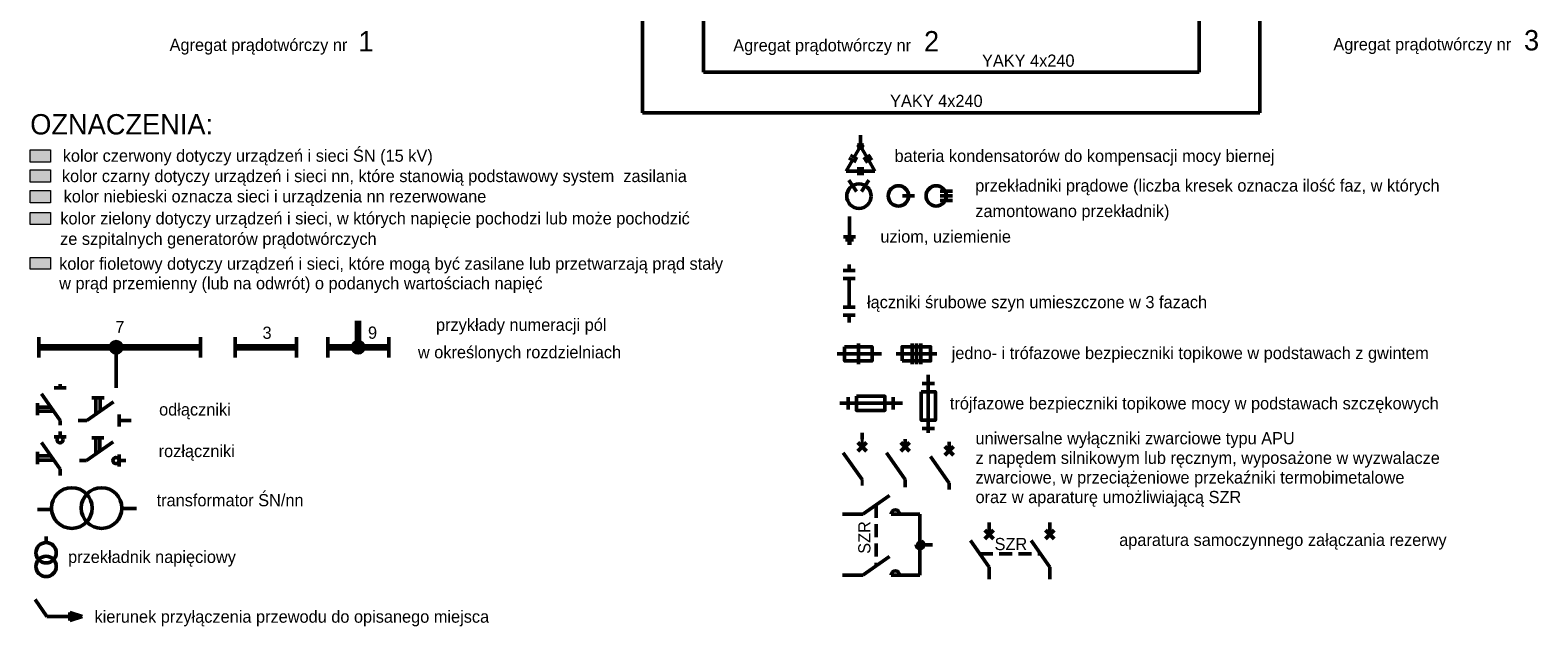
# Model space of a CAD drawing. Header units: millimetres. Extents: x 6 to 795, y 24 to 834.
# Tile 1 of 6: x 13 to 383, y 24 to 170. Entities that reach past the tile are written whole.
import ezdxf
from ezdxf.enums import TextEntityAlignment as Align

# ---------------------------------------------------------------- set-up
doc = ezdxf.new("R2010")
doc.units = ezdxf.units.MM
doc.linetypes.add('DASHED2', pattern=[9.525, 6.35, -3.175])
for name, color, linetype in [('Napisy agreg', 104, 'Continuous'), ('Napisy nn N', 7, 'Continuous'), ('Napisy ogólne', 7, 'Continuous'), ('Sieć nn agreg', 104, 'Continuous')]:
    doc.layers.add(name, color=color, linetype=linetype)

msp = doc.modelspace()

# ---------------------------------------------------------------- hatches: boundary and pattern name
at = {"layer": 'Napisy nn N', "linetype": 'Continuous', "lineweight": 50, "ltscale": 0.5}
h = msp.add_hatch(color=7, dxfattribs=at)
edge = h.paths.add_edge_path()
edge.add_arc((216.82, 141.78), 0.506, 0, 360)
at = {"layer": 'Napisy nn N', "linetype": 'Continuous', "lineweight": 0, "ltscale": 0.5}
for color, points in [(1, [(12.7, 140.83), (17.7, 140.83), (17.7, 137.83), (12.7, 137.83)]), (256, [(12.68, 135.92), (17.68, 135.92), (17.68, 132.92), (12.68, 132.92)]), (5, [(12.69, 130.86), (17.69, 130.86), (17.69, 127.86), (12.69, 127.86)]), (104, [(12.68, 125.46), (17.69, 125.46), (17.69, 122.54), (12.68, 122.54)]), (6, [(12.68, 114.4), (17.69, 114.4), (17.69, 111.48), (12.68, 111.48)])]:
    msp.add_hatch(color=color, dxfattribs=at).paths.add_polyline_path(points)
at = {"layer": 'Napisy nn N', "linetype": 'Continuous', "lineweight": 50, "ltscale": 0.35}
h = msp.add_hatch(color=1, dxfattribs=at)
edge = h.paths.add_edge_path()
edge.add_arc((33.83, 92.31), 1.4, 0, 360)
h = msp.add_hatch(color=5, dxfattribs=at)
edge = h.paths.add_edge_path()
edge.add_arc((93.32, 92.31), 1.4, 0, 360)
at = {"layer": 'Napisy nn N', "linetype": 'DASHED2', "lineweight": 40, "ltscale": 0.5}
h = msp.add_hatch(color=5, dxfattribs=at)
edge = h.paths.add_edge_path()
edge.add_arc((231.44, 43.75), 1.01, 0, 360)
at = {"layer": 'Napisy nn N', "linetype": 'Continuous', "lineweight": 50, "ltscale": 0.35}
msp.add_hatch(color=5, dxfattribs=at).paths.add_polyline_path([(22.42, 27.13), (25.44, 26.13), (22.42, 25.13)])

# ---------------------------------------------------------------- linework, layer by layer
at = {"layer": 'Napisy nn N', "color": 7, "linetype": 'Continuous', "lineweight": 50, "ltscale": 0.5}
for p, q in [((216.82, 141.78), (215.23, 139.05)), ((216.82, 144.48), (216.82, 141.78)), ((218.39, 139.04), (216.82, 141.78)), ((213.27, 135.62), (214.86, 138.35)), ((213.98, 138.83), (215.74, 137.88)), ((214.35, 139.52), (216.11, 138.57)), ((217.54, 138.51), (219.24, 139.57)), ((219.65, 138.9), (217.96, 137.84)), ((218.81, 138.37), (220.37, 135.63)), ((216.43, 135.63), (213.27, 135.62)), ((216.43, 136.63), (216.43, 134.63)), ((217.22, 136.63), (217.22, 134.63)), ((220.37, 135.63), (217.22, 135.63)), ((212.52, 111.2), (215.52, 111.2)), ((214.02, 111.2), (214.02, 112.67)), ((212.52, 109.2), (215.52, 109.2)), ((214.02, 109.2), (214.02, 102.2)), ((212.52, 102.2), (215.52, 102.2)), ((212.52, 100.18), (215.52, 100.18)), ((214.02, 100.18), (214.02, 98.43)), ((63.12, 94.81), (63.12, 89.81)), ((78.12, 94.81), (78.12, 89.81)), ((233.48, 85.5), (233.48, 71.26)), ((231.98, 83.38), (234.98, 83.38)), ((26.58, 74.31), (33.14, 78.9)), ((27.86, 79.9), (30.86, 79.9)), ((28.86, 79.9), (28.86, 75.9)), ((29.86, 79.9), (29.86, 76.6)), ((26.58, 74.31), (24.49, 74.31)), ((34.58, 75.81), (34.58, 72.81)), ((34.58, 74.31), (37.5, 74.31)), ((231.98, 72.36), (234.98, 72.36)), ((226.74, 68.89), (228.86, 66.76)), ((228.86, 68.89), (226.74, 66.76)), ((227.8, 67.83), (227.8, 69.72)), ((223.17, 66.38), (227.8, 59.83)), ((227.8, 59.83), (227.8, 57.94)), ((14.47, 52.4), (17.99, 52.4))]:
    msp.add_line(p, q, dxfattribs=at)
at = {"layer": 'Napisy nn N', "color": 1, "linetype": 'Continuous', "lineweight": 50, "ltscale": 0.5}
for p, q in [((213.96, 133.44), (215.86, 130.65)), ((218.9, 133.44), (217.07, 130.61)), ((214.1, 124.48), (214.1, 119.48)), ((212.6, 119.48), (215.6, 119.48)), ((213.1, 118.7), (215.1, 118.7)), ((213.6, 117.91), (214.6, 117.91)), ((14.79, 94.81), (14.79, 89.81)), ((54.52, 94.81), (54.52, 89.81)), ((33.83, 82.31), (33.83, 92.31)), ((18.55, 82.31), (21.55, 82.31)), ((20.05, 82.31), (20.05, 83.2)), ((14.47, 78.59), (14.47, 75.59)), ((15.47, 80.86), (20.05, 74.31)), ((14.47, 77.59), (17.76, 77.59)), ((14.47, 76.59), (18.46, 76.59)), ((20.05, 74.31), (20.05, 73.13)), ((20.06, 70.31), (20.06, 71.58)), ((15.47, 68.86), (20.05, 62.31)), ((18.55, 70.31), (21.55, 70.31)), ((14.47, 66.59), (14.47, 63.59)), ((14.47, 65.59), (17.76, 65.59)), ((14.47, 64.59), (18.48, 64.55)), ((20.05, 62.31), (20.05, 60.78)), ((38.86, 52.65), (35.24, 52.7)), ((16.59, 45.77), (16.59, 44.29))]:
    msp.add_line(p, q, dxfattribs=at)
at = {"layer": 'Napisy nn N', "color": 5, "linetype": 'Continuous', "lineweight": 50, "ltscale": 0.5}
for p, q in [((236.42, 130.69), (239.42, 130.69)), ((236.42, 129.55), (239.42, 129.55)), ((236.42, 128.4), (239.42, 128.4)), ((85.82, 94.81), (85.82, 89.81)), ((100.82, 94.81), (100.82, 89.81)), ((217.21, 69.73), (217.21, 71.29)), ((216.15, 68.89), (218.27, 66.76)), ((218.27, 68.89), (216.15, 66.76)), ((212.59, 66.38), (217.21, 59.83)), ((217.38, 51.26), (223.93, 55.88)), ((212.38, 51.26), (217.38, 51.26)), ((224.32, 51.26), (226.44, 51.26)), ((226.44, 51.26), (231.44, 51.26)), ((231.44, 51.26), (231.44, 36.24)), ((248.47, 49.21), (248.47, 46.25)), ((263.39, 49.21), (263.39, 46.25)), ((243.85, 44.8), (248.47, 38.25)), ((247.41, 47.31), (249.53, 45.19)), ((249.53, 47.31), (247.41, 45.19)), ((258.77, 44.8), (263.39, 38.25)), ((262.33, 47.31), (264.45, 45.19)), ((264.45, 47.31), (262.33, 45.19)), ((217.38, 36.24), (223.93, 40.86)), ((231.44, 43.75), (234.49, 43.77)), ((248.47, 38.25), (248.47, 35.28)), ((263.39, 38.25), (263.39, 35.28)), ((217.38, 36.24), (212.38, 36.24)), ((224.32, 36.24), (226.44, 36.24)), ((226.44, 36.24), (231.44, 36.24))]:
    msp.add_line(p, q, dxfattribs=at)
at = {"layer": 'Napisy nn N', "color": 104, "linetype": 'Continuous', "lineweight": 50, "ltscale": 0.5}
for p, q in [((227.12, 129.54), (230.12, 129.54)), ((211.71, 78.54), (227.1, 78.54)), ((213.8, 80.04), (213.8, 77.04)), ((224.82, 80.04), (224.82, 77.04)), ((26.53, 64.46), (33.09, 69.05)), ((27.81, 70.05), (30.81, 70.05)), ((28.81, 70.05), (28.82, 66.06)), ((29.81, 70.05), (29.81, 66.75)), ((237.57, 67.94), (239.69, 65.82)), ((239.69, 67.94), (237.57, 65.82)), ((238.63, 66.88), (238.63, 69.03)), ((26.53, 64.46), (24.79, 64.46)), ((34.53, 65.96), (34.53, 62.96)), ((34.53, 64.45), (36.16, 64.45)), ((234, 65.43), (238.63, 58.88)), ((238.63, 58.88), (238.63, 57.3))]:
    msp.add_line(p, q, dxfattribs=at)
at = {"layer": 'Napisy nn N', "color": 5, "linetype": 'Continuous', "lineweight": 140, "ltscale": 0.5}
for p, q in [((93.32, 92.31), (93.32, 98.84)), ((85.82, 92.31), (100.82, 92.31))]:
    msp.add_line(p, q, dxfattribs=at)
at = {"layer": 'Napisy nn N', "color": 5, "linetype": 'Continuous', "lineweight": 50, "ltscale": 0.35}
for p, q in [((216.3, 93.26), (216.3, 88.2)), ((211.05, 90.71), (221.95, 90.71)), ((16.78, 26.13), (13.91, 30.3)), ((22.42, 26.13), (16.78, 26.13)), ((22.42, 27.13), (25.44, 26.13)), ((22.42, 25.13), (22.42, 27.13)), ((25.44, 26.13), (22.42, 25.13))]:
    msp.add_line(p, q, dxfattribs=at)
at = {"layer": 'Napisy nn N', "color": 7, "linetype": 'Continuous', "lineweight": 50, "ltscale": 0.35}
for p, q in [((229.48, 93.26), (229.48, 88.2)), ((230.55, 92.46), (230.55, 93.26)), ((230.55, 93.26), (230.55, 88.2)), ((231.61, 93.26), (231.61, 88.2)), ((225.58, 90.71), (235.6, 90.71))]:
    msp.add_line(p, q, dxfattribs=at)
at = {"layer": 'Napisy nn N', "color": 1, "linetype": 'Continuous', "lineweight": 140, "ltscale": 0.5}
msp.add_line((14.79, 92.31), (54.52, 92.31), dxfattribs=at)
at = {"layer": 'Napisy nn N', "color": 7, "linetype": 'Continuous', "lineweight": 140, "ltscale": 0.5}
msp.add_line((63.12, 92.31), (78.12, 92.31), dxfattribs=at)
at = {"layer": 'Napisy nn N', "color": 5, "linetype": 'Continuous', "lineweight": 40, "ltscale": 0.5}
for p, q in [((217.21, 67.83), (217.21, 69.73)), ((217.21, 59.83), (217.21, 58.36))]:
    msp.add_line(p, q, dxfattribs=at)
at = {"layer": 'Napisy nn N', "color": 5, "linetype": 'DASHED2', "lineweight": 50, "ltscale": 0.5}
for p, q in [((220.66, 53.57), (220.66, 38.55)), ((246.16, 41.52), (261.08, 41.52))]:
    msp.add_line(p, q, dxfattribs=at)
at = {"layer": 'Napisy nn N', "color": 1, "linetype": 'Continuous', "lineweight": 0, "ltscale": 0.5}
msp.add_lwpolyline([(12.7, 140.83), (17.7, 140.83), (17.7, 137.83), (12.7, 137.83)], close=True, dxfattribs=at)
at = {"layer": 'Napisy nn N', "linetype": 'Continuous', "lineweight": 0, "ltscale": 0.5}
msp.add_lwpolyline([(12.68, 135.92), (17.68, 135.92), (17.68, 132.92), (12.68, 132.92)], close=True, dxfattribs=at)
at = {"layer": 'Napisy nn N', "color": 5, "linetype": 'Continuous', "lineweight": 0, "ltscale": 0.5}
msp.add_lwpolyline([(12.69, 130.86), (17.69, 130.86), (17.69, 127.86), (12.69, 127.86)], close=True, dxfattribs=at)
at = {"layer": 'Napisy nn N', "color": 104, "linetype": 'Continuous', "lineweight": 0, "ltscale": 0.5}
msp.add_lwpolyline([(12.68, 125.46), (17.69, 125.46), (17.69, 122.54), (12.68, 122.54)], close=True, dxfattribs=at)
at = {"layer": 'Napisy nn N', "color": 6, "linetype": 'Continuous', "lineweight": 0, "ltscale": 0.5}
msp.add_lwpolyline([(12.68, 114.4), (17.69, 114.4), (17.69, 111.48), (12.68, 111.48)], close=True, dxfattribs=at)
at = {"layer": 'Napisy nn N', "color": 5, "linetype": 'Continuous', "lineweight": 50, "ltscale": 0.35}
msp.add_lwpolyline([(212.91, 92.46), (219.68, 92.46), (219.68, 88.96), (212.91, 88.96)], close=True, dxfattribs=at)
at = {"layer": 'Napisy nn N', "color": 7, "linetype": 'Continuous', "lineweight": 50, "ltscale": 0.5}
for points in [[(227.05, 88.96), (227.05, 92.46), (234.05, 92.46), (234.05, 88.96)], [(231.73, 81.38), (235.23, 81.38), (235.23, 74.38), (231.73, 74.38)]]:
    msp.add_lwpolyline(points, close=True, dxfattribs=at)
at = {"layer": 'Napisy nn N', "color": 104, "linetype": 'Continuous', "lineweight": 50, "ltscale": 0.5}
msp.add_lwpolyline([(215.8, 80.29), (222.8, 80.29), (222.8, 76.79), (215.8, 76.79)], close=True, dxfattribs=at)
at = {"layer": 'Napisy nn N', "color": 7, "linetype": 'Continuous', "lineweight": 50, "ltscale": 0.5}
for centre, radius in [((216.82, 141.78), 0.506), ((22.92, 52.78), 5), ((16.59, 38.43), 2.5)]:
    msp.add_circle(centre, radius, dxfattribs=at)
at = {"layer": 'Napisy nn N', "color": 1, "linetype": 'Continuous', "lineweight": 50, "ltscale": 0.5}
for centre, radius in [((216.43, 129.48), 3), ((20.05, 69.56), 0.75), ((30.24, 52.78), 5), ((16.59, 41.79), 2.5)]:
    msp.add_circle(centre, radius, dxfattribs=at)
at = {"layer": 'Napisy nn N', "color": 104, "linetype": 'Continuous', "lineweight": 50, "ltscale": 0.5}
for centre, radius in [((226.13, 129.53), 2.5), ((33.78, 64.46), 0.75)]:
    msp.add_circle(centre, radius, dxfattribs=at)
at = {"layer": 'Napisy nn N', "color": 5, "linetype": 'Continuous', "lineweight": 50, "ltscale": 0.5}
msp.add_circle((235.43, 129.54), 2.5, dxfattribs=at)
at = {"layer": 'Napisy nn N', "color": 1, "linetype": 'Continuous', "lineweight": 50, "ltscale": 0.35}
msp.add_circle((33.83, 92.31), 1.4, dxfattribs=at)
at = {"layer": 'Napisy nn N', "color": 5, "linetype": 'Continuous', "lineweight": 50, "ltscale": 0.35}
msp.add_circle((93.32, 92.31), 1.4, dxfattribs=at)
at = {"layer": 'Napisy nn N', "color": 5, "linetype": 'DASHED2', "lineweight": 40, "ltscale": 0.5}
msp.add_circle((231.44, 43.75), 1.01, dxfattribs=at)
at = {"layer": 'Napisy nn N', "color": 5, "linetype": 'Continuous', "lineweight": 50, "ltscale": 0.5}
for centre in [(225.38, 51.26), (225.38, 36.24)]:
    msp.add_arc(centre, 1.06, 0, 180, dxfattribs=at)
at = {"layer": 'Sieć nn agreg', "linetype": 'Continuous', "lineweight": 50, "ltscale": 0.5}
for p, q in [((178.18, 266), (178.18, 160)), ((315.02, 266), (315.02, 150)), ((163.22, 253), (163.22, 150)), ((300.04, 253), (300.04, 160)), ((178.18, 160), (300.04, 160)), ((315.02, 150), (163.22, 150))]:
    msp.add_line(p, q, dxfattribs=at)

# ---------------------------------------------------------------- texts
at = {"layer": 'Napisy agreg', "linetype": 'Continuous', "lineweight": 40, "ltscale": 0.5}
for p in [(258.06, 162.8), (235.46, 152.9)]:
    msp.add_text('YAKY 4x240', height=3, dxfattribs=at).set_placement(p, align=Align.MIDDLE_CENTER)
at = {"layer": 'Napisy nn N', "linetype": 'Continuous', "lineweight": 70, "ltscale": 0.5}
msp.add_text('OZNACZENIA:', height=5, dxfattribs=at).set_placement((12.7, 149.65), align=Align.TOP_LEFT)
at = {"layer": 'Napisy nn N', "linetype": 'Continuous', "lineweight": 40, "ltscale": 0.5}
for s, p in [('kolor czerwony dotyczy urządzeń i sieci ŚN (15 kV)', (20.69, 137.03)), ('kolor czarny dotyczy urządzeń i sieci nn, które stanowią podstawowy system  zasilania', (20.49, 132.03))]:
    msp.add_text(s, height=3, dxfattribs=at).set_placement(p, align=Align.BOTTOM_LEFT)
at = {"layer": 'Napisy nn N', "color": 7, "linetype": 'Continuous', "lineweight": 40, "ltscale": 0.5}
for s, p in [('bateria kondensatorów do kompensacji mocy biernej', (225.18, 136.98)), ('przekładniki prądowe (liczba kresek oznacza ilość faz, w których ', (245.02, 129.7)), ('kolor niebieski oznacza sieci i urządzenia nn rezerwowane', (20.91, 127.03)), ('ze szpitalnych generatorów prądotwórczych', (20.04, 116.59)), ('przykłady numeracji pól ', (112.45, 95.45)), ('w określonych rozdzielniach', (108.01, 88.71)), ('odłączniki', (44.38, 74.62)), ('rozłączniki', (44.27, 64.4)), ('transformator ŚN/nn', (43.77, 52.31))]:
    msp.add_text(s, height=3, dxfattribs=at).set_placement(p, align=Align.BOTTOM_LEFT)
for s, p in [('kolor zielony dotyczy urządzeń i sieci, w których napięcie pochodzi lub może pochodzić', (20.09, 125.53)), ('zamontowano przekładnik)', (245.04, 127.32)), ('kolor fioletowy dotyczy urządzeń i sieci, które mogą być zasilane lub przetwarzają prąd stały', (19.81, 114.38)), ('w prąd przemienny (lub na odwrót) o podanych wartościach napięć', (19.81, 109.56))]:
    msp.add_text(s, height=3, dxfattribs=at).set_placement(p, align=Align.TOP_LEFT)
for s, p in [('uziom, uziemienie', (237.75, 119.55)), ('3', (70.92, 95.89))]:
    msp.add_text(s, height=3, dxfattribs=at).set_placement(p, align=Align.MIDDLE_CENTER)
for s, p in [('łączniki śrubowe szyn umieszczone w 3 fazach', (218.41, 103.43)), ('trójfazowe bezpieczniki topikowe mocy w podstawach szczękowych', (238.79, 78.54)), ('uniwersalne wyłączniki zwarciowe typu APU', (245.09, 69.95)), ('z napędem silnikowym lub ręcznym, wyposażone w wyzwalacze ', (245.09, 65.13)), ('zwarciowe, w przeciążeniowe przekaźniki termobimetalowe', (245.09, 60.31)), ('oraz w aparaturę umożliwiającą SZR', (245.09, 55.49)), ('aparatura samoczynnego załączania rezerwy', (280.41, 44.95)), ('przekładnik napięciowy', (22, 40.77))]:
    msp.add_text(s, height=3, dxfattribs=at).set_placement(p, align=Align.MIDDLE_LEFT)
at = {"layer": 'Napisy nn N', "color": 1, "linetype": 'Continuous', "lineweight": 40, "ltscale": 0.5}
msp.add_text('7', height=3, dxfattribs=at).set_placement((34.74, 97.31), align=Align.MIDDLE_CENTER)
at = {"layer": 'Napisy nn N', "color": 5, "linetype": 'Continuous', "lineweight": 40, "ltscale": 0.5}
for s, p in [('9', (96.85, 95.91)), ('SZR', (253.79, 43.93))]:
    msp.add_text(s, height=3, dxfattribs=at).set_placement(p, align=Align.MIDDLE_CENTER)
at = {"layer": 'Napisy nn N', "color": 7, "linetype": 'Continuous', "lineweight": 50, "ltscale": 0.35}
for s, p in [('jedno- i trófazowe bezpieczniki topikowe w podstawach z gwintem', (239.23, 90.91)), ('kierunek przyłączenia przewodu do opisanego miejsca', (28.51, 26.08))]:
    msp.add_text(s, height=3, dxfattribs=at).set_placement(p, align=Align.MIDDLE_LEFT)
at = {"layer": 'Napisy nn N', "color": 5, "linetype": 'Continuous', "lineweight": 40, "ltscale": 0.5}
msp.add_text('SZR', height=3, rotation=90, dxfattribs=at).set_placement((217.76, 45.54), align=Align.MIDDLE_CENTER)
at = {"layer": 'Napisy ogólne', "color": 104, "linetype": 'Continuous', "lineweight": 40, "ltscale": 0.5}
for s, p in [('Agregat prądotwórczy nr', (46.96, 164.28)), ('Agregat prądotwórczy nr ', (185.54, 164.18)), ('Agregat prądotwórczy nr', (333.07, 164.43))]:
    msp.add_text(s, height=3, dxfattribs=at).set_placement(p, align=Align.BOTTOM_LEFT)
at = {"layer": 'Napisy ogólne', "color": 104, "linetype": 'Continuous', "lineweight": 70, "ltscale": 0.5}
for s, p in [('1', (93.38, 163.57)), ('2', (232.43, 163.57)), ('3', (379.93, 163.82))]:
    msp.add_text(s, height=5, dxfattribs=at).set_placement(p, align=Align.BOTTOM_LEFT)

doc.saveas('drawing.dxf')
